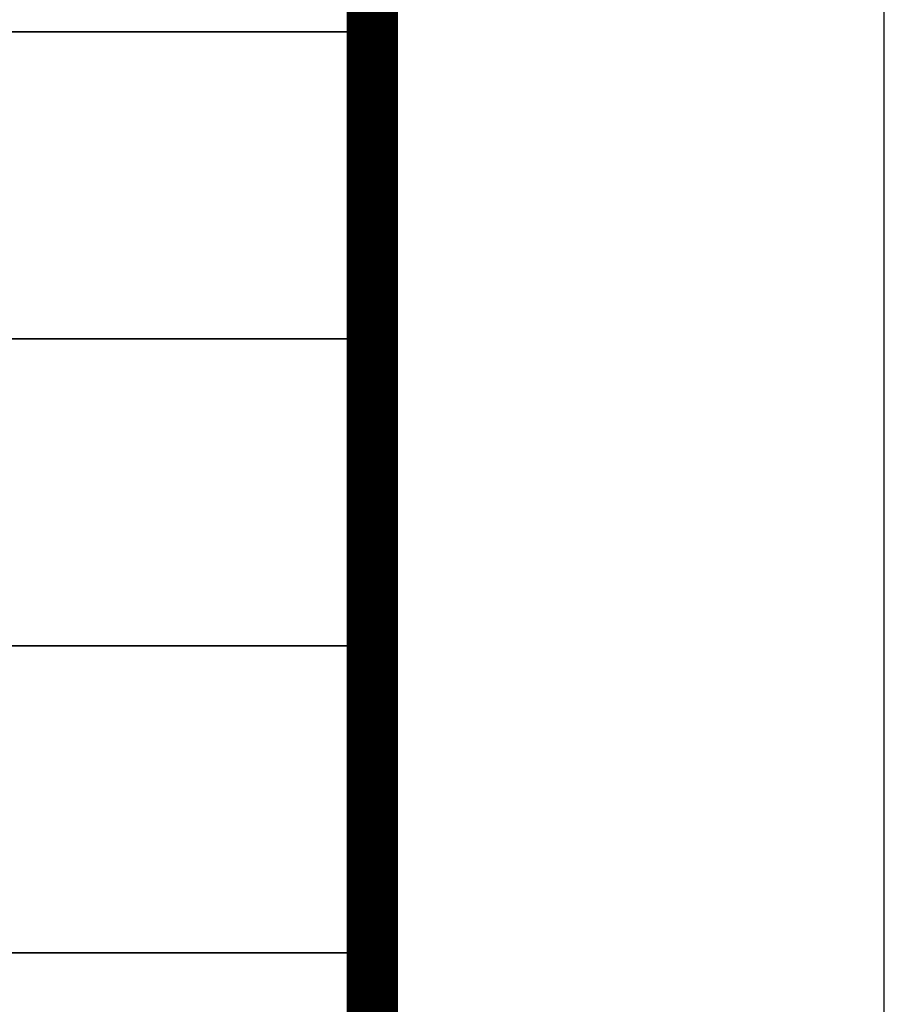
# Model space of a CAD drawing. Extents: x 797781 to 1255204, y 21234 to 1024248.
# Tile 110 of 256: x 1025312 to 1027845, y 55638 to 58525. Entities that reach past the tile are written whole.
import ezdxf

# ---------------------------------------------------------------- set-up
doc = ezdxf.new("R2010")
doc.units = 0
doc.header["$LTSCALE"] = 1000
doc.header["$MEASUREMENT"] = 0
doc.layers.add('230303生产综合楼-平面图_t8$0$PUB_TITLE', color=4, linetype='Continuous')
doc.layers.add('230303生产综合楼-平面图_t8$0$图框', color=4, linetype='Continuous', lineweight=35)

# ---------------------------------------------------------------- blocks, each defined once
blk = doc.blocks.new('230303生产综合楼-平面图_t8$0$图签')
at = {"layer": '230303生产综合楼-平面图_t8$0$图框', "color": 4}
for p, q in [((-4000, 11300), (0, 11300)), ((-4000, 10700), (0, 10700)), ((-4000, 10100), (0, 10100)), ((-4000, 9500), (0, 9500))]:
    blk.add_line(p, q, dxfattribs=at)

msp = doc.modelspace()

# ---------------------------------------------------------------- linework, layer by layer
at = {"layer": '230303生产综合楼-平面图_t8$0$PUB_TITLE'}
msp.add_lwpolyline([(838694.8, 40038.8), (1027844.8, 40038.8), (1027844.8, 129138.8), (838694.8, 129138.8)], close=True, dxfattribs=at)
at = {"layer": '230303生产综合楼-平面图_t8$0$PUB_TITLE', "const_width": 150}
msp.add_lwpolyline([(842444.8, 41538.8), (1026344.8, 41538.8), (1026344.8, 127638.8), (842444.8, 127638.8)], close=True, dxfattribs=at)

# ---------------------------------------------------------------- block references
at = {"xscale": 1.5, "yscale": 1.5, "zscale": 1.5}
msp.add_blockref('230303生产综合楼-平面图_t8$0$图签', (1026344.8, 41538.8), dxfattribs=at)

doc.saveas('drawing.dxf')
